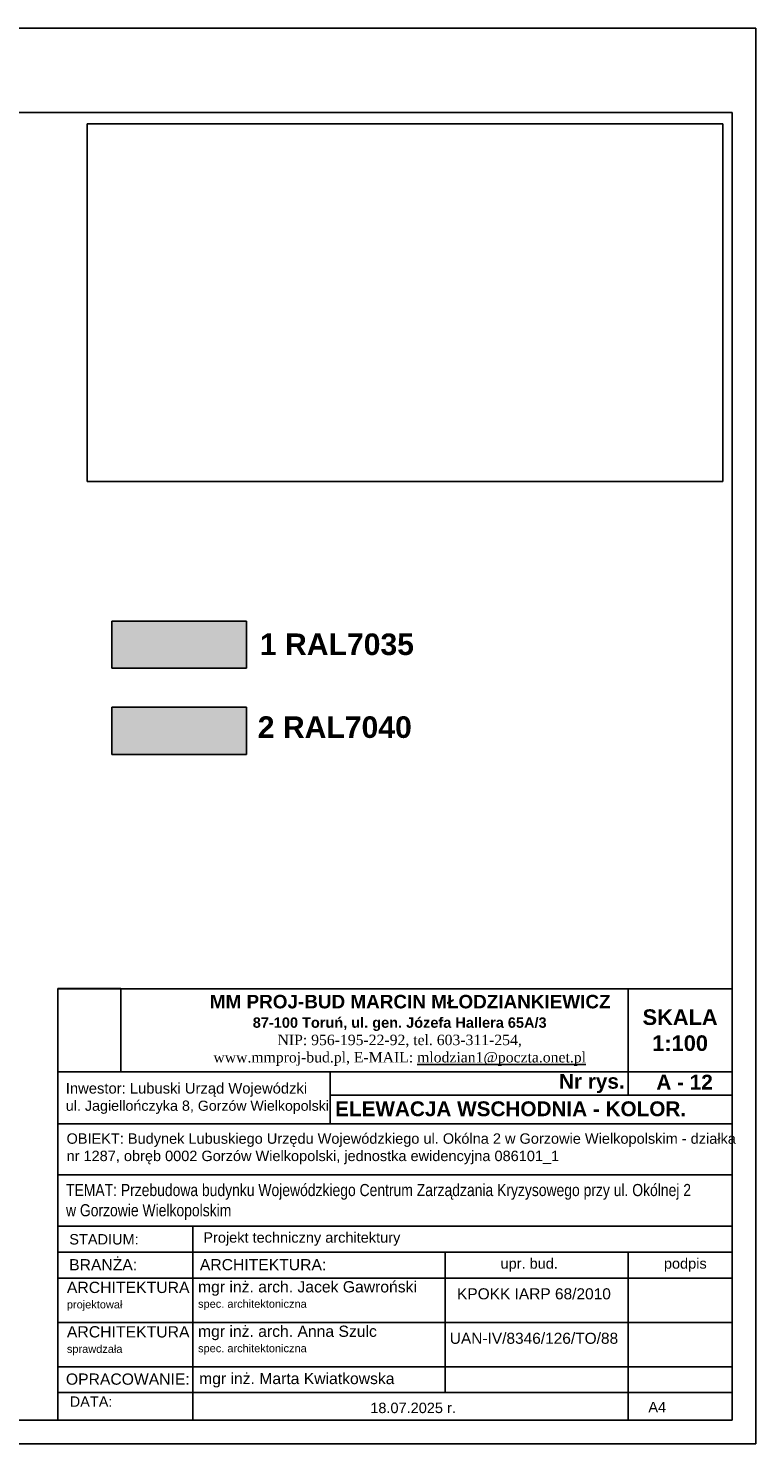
# Model space of a CAD drawing. Header units: millimetres. Extents: x 11979 to 37895, y 18730 to 47884.
# Tile 62 of 256: x 31387 to 32466, y 27998 to 30098. Entities that reach past the tile are written whole.
import ezdxf

# ---------------------------------------------------------------- set-up
doc = ezdxf.new("R2010")
doc.units = ezdxf.units.MM
doc.linetypes.add('DASHED', pattern=[19.05, 12.7, -6.35])
for name, color, linetype in [('-LI-WIDOK', 2, 'Continuous'), ('-RAMKA', 2, 'Continuous'), ('-WYMIAR', 8, 'Continuous'), ('0-RAMKA-1', 2, 'Continuous'), ('_PROJEKTOWANE', 5, 'Continuous'), ('KRESKOWANIE', 8, 'Continuous'), ('PATTERN_CLASS', 7, 'Continuous')]:
    doc.layers.add(name, color=color, linetype=linetype)
doc.layers.add('CIENKA - PRZERYWANA', color=1, linetype='DASHED', lineweight=18)
doc.styles.add('ARIAL', font='arial.ttf', dxfattribs={"height": 0.5})
picture_1 = doc.add_image_def('image3.jpg', size_in_pixel=(3264, 1836))
picture_2 = doc.add_image_def('image6.jpg', size_in_pixel=(2304, 3037))

# ---------------------------------------------------------------- blocks, each defined once
blk = doc.blocks.new('FRWERFRWFSDWR')
at = {"layer": '-RAMKA', "color": 8}
for p, q in [((7167.9, 12472.2), (10137.9, 12472.2)), ((7167.9, 12472.2), (7167.9, 10372.2)), ((10137.9, 12472.2), (10137.9, 10372.2)), ((7167.9, 10372.2), (10137.9, 10372.2))]:
    blk.add_line(p, q, dxfattribs=at)
at = {"layer": '-RAMKA', "color": 2}
for p, q in [((10102.9, 12347.2), (7202.9, 12347.2)), ((7202.9, 12347.2), (7202.9, 10407.2)), ((7202.9, 10407.2), (10102.9, 10407.2))]:
    blk.add_line(p, q, dxfattribs=at)
at = {"layer": '-RAMKA'}
blk.add_line((10102.9, 10407.2), (10102.9, 12347.2), dxfattribs=at)

msp = doc.modelspace()

# ---------------------------------------------------------------- hatches: boundary and pattern name
at = {"layer": '-LI-WIDOK', "true_color": 0xd7d6d5}
h = msp.add_hatch(color=254, dxfattribs=at)
h.dxf.hatch_style = 1
h.paths.add_polyline_path([(31710.52, 29148.13), (31710.52, 29218.13), (31510.52, 29218.13), (31510.52, 29208.13), (31510.52, 29148.13)])
at = {"layer": 'CIENKA - PRZERYWANA', "true_color": 0xafadac}
h = msp.add_hatch(color=253, dxfattribs=at)
h.dxf.hatch_style = 1
h.paths.add_polyline_path([(31710.52, 29020.33), (31710.52, 29090.33), (31510.52, 29090.33), (31510.52, 29080.33), (31510.52, 29020.33)])

# ---------------------------------------------------------------- linework, layer by layer
at = {"layer": '-LI-WIDOK', "color": 244, "true_color": 0x991b1e}
for p, q in [((31510.52, 29218.13), (31510.52, 29208.13)), ((31710.52, 29218.13), (31510.52, 29218.13)), ((31710.52, 29148.13), (31710.52, 29218.13)), ((31510.52, 29208.13), (31510.52, 29148.13)), ((31510.52, 29148.13), (31710.52, 29148.13)), ((31510.52, 29090.33), (31510.52, 29080.33)), ((31710.52, 29090.33), (31510.52, 29090.33)), ((31710.52, 29020.33), (31710.52, 29090.33)), ((31510.52, 29080.33), (31510.52, 29020.33)), ((31510.52, 29020.33), (31710.52, 29020.33))]:
    msp.add_line(p, q, dxfattribs=at)
at = {"layer": 'PATTERN_CLASS'}
for p, q in [((32276.49, 28672.35), (32276.49, 28514.77)), ((31430.63, 28549.32), (32430.77, 28549.32)), ((31834.42, 28549.32), (31834.42, 28472.18)), ((31834.42, 28514.77), (32430.77, 28514.77)), ((31430.63, 28472.18), (32430.77, 28472.18)), ((31430.63, 28396.35), (32430.77, 28396.35)), ((31430.63, 28320.53), (32430.77, 28320.53)), ((31630.69, 28320.53), (31630.69, 28032.64)), ((31430.63, 28281.96), (32430.77, 28281.96)), ((32004.98, 28281.96), (32004.98, 28073.82)), ((32276.49, 28281.96), (32276.49, 28032.64)), ((31430.63, 28243.39), (32430.77, 28243.39)), ((31430.63, 28243.39), (32430.77, 28243.39)), ((31430.63, 28243.39), (32430.77, 28243.39)), ((31430.63, 28177.43), (32430.77, 28177.43)), ((31430.63, 28177.43), (32430.77, 28177.43)), ((31430.63, 28111.48), (32430.77, 28111.48)), ((31430.63, 28111.48), (32430.77, 28111.48)), ((31430.63, 28073.82), (32430.77, 28073.82)), ((31430.63, 28032.64), (32430.77, 28032.64)), ((31430.63, 28032.62), (32430.77, 28032.62))]:
    msp.add_line(p, q, dxfattribs=at)
msp.add_lwpolyline([(31430.63, 28032.65), (32430.77, 28032.65), (32430.77, 28672.62), (31430.63, 28672.62)], close=True, dxfattribs=at)

# ---------------------------------------------------------------- block references
at = {"layer": '_PROJEKTOWANE'}
msp.add_blockref('FRWERFRWFSDWR', (22327.89, 17625.39), dxfattribs=at)

# ---------------------------------------------------------------- texts
at = {"layer": '0-RAMKA-1', "style": 'ARIAL'}
for s, insert, char_height, width, attachment_point in [('{\\fArial|b1|i0|c238|p34;1 RAL7035}', (31730.24, 29183.47), 32, 706.6629, 4), ('{\\fArial|b1|i0|c238|p34;2 RAL7040}', (31727.07, 29060.56), 32, 706.6629, 4), ('{\\fArial|b1|i0|c238|p34;\\H1.3x;    \\C170;MM PROJ-BUD MARCIN MŁODZIANKIEWICZ\\H0.7692x; \\C256;\\P87-100 Toruń, ul. gen. Józefa Hallera 65A/3\\P\\fTimes New Roman|b0|i0|c238|p18;NIP: 956-195-22-92, tel. 603-311-254,\\P\\C170;www.mmproj-bud.pl, E-MAIL: \\Lmlodzian1@poczta.onet.pl}', (31937.65, 28610.9), 15.4281, 677.6793, 5), ('{\\fArial|b1|i0|c238|p34;Nr rys. }', (32173.99, 28532.04), 22, 590.5642, 4), ('\\fArial|b1|i0|c238|p34;A - 12', (32318.44, 28534.09), 22, 590.5642, 4), ('\\fArial|b1|i0|c238|p34;ELEWACJA WSCHODNIA - KOLOR.', (31841.86, 28494.39), 22, 706.6629, 4), ('OBIEKT: Budynek Lubuskiego Urzędu Wojewódzkiego ul. Okólna 2 w Gorzowie Wielkopolskim - działka nr 1287, obręb 0002 Gorzów Wielkopolski, jednostka ewidencyjna 086101_1', (31443.43, 28435.14), 15.42807, 990.7889, 4), ('{\\fArial Narrow|b0|i0|c238|p34;\\H1.166738x;TEMAT: Przebudowa budynku Wojewódzkiego Centrum Zarządzania Kryzysowego przy ul. Okólnej 2 w Gorzowie Wielkopolskim}', (31442.65, 28356.25), 15.42807, 932.4839, 4), ('{\\fArial|b0|i0|c238|p34;STADIUM:}', (31447.51, 28300.78), 15.4281, 165.1553, 4), ('Projekt techniczny architektury', (31646.33, 28301.24), 15.4281, 729.6726, 4), ('{\\fArial|b0|i0|c238|p34;BRANŻA:}', (31447.29, 28263.13), 16.6667, 178.4144, 4), ('ARCHITEKTURA:', (31641.23, 28263.13), 16.6667, 454.919, 4), ('{\\fArial|b0|i0|c238|p34;upr. bud.}', (32129.75, 28262.67), 15.4281, 138.8526, 5), ('{\\fArial|b0|i0|c238|p34;podpis}', (32361.34, 28262.67), 15.4281, 138.8526, 5), ('{\\fArial|b0|i0|c238|p34;mgr inż. arch. Jacek Gawroński\\P\\H0.7x;spec. architektoniczna}', (31638.51, 28217.26), 16.6667, 335.8406, 4), ('ARCHITEKTURA\\P\\H0.69651x;projektował', (31443.92, 28216.37), 16.7501, 179.3065, 4), ('{\\fArial|b0|i0|c238|p34;KPOKK IARP 68/2010}', (32136.83, 28219.87), 16.415, 228.982, 5), ('ARCHITEKTURA\\P{\\H0.69651x;sprawdzała}', (31443.92, 28150.42), 16.7501, 179.3065, 4), ('mgr inż. arch. Anna Szulc\\P\\H0.7x;spec. architektoniczna', (31638.51, 28151.31), 16.6667, 335.8406, 4), ('\\A1;UAN-IV/8346/126/TO/88', (32136.83, 28153.91), 16.415, 228.982, 5), ('OPRACOWANIE:', (31442.49, 28093.33), 16.6667, 178.4144, 4), ('mgr inż. Marta Kwiatkowska', (31640.1, 28091.84), 16.6667, 335.8406, 4), ('{\\fArial|b0|i0|c238|p34;DATA:}', (31448.1, 28060.04), 15.4281, 165.1553, 4), ('18.07.2025 r.', (31893.99, 28050.62), 15.4281, 245.7591, 4), ('A4', (32306.56, 28051.94), 15.428, 154.2807, 4)]:
    msp.add_mtext(s, dxfattribs=dict(at, insert=insert, char_height=char_height, width=width, attachment_point=attachment_point))
at = {"layer": '0-RAMKA-1', "insert": (31442.31, 28509.88), "char_height": 15.6873, "width": 517.1718, "attachment_point": 4, "line_spacing_factor": 0.996, "style": 'ARIAL'}
msp.add_mtext('\\pxt24.218372;Inwestor: Lubuski Urząd Wojewódzki\\P{\\H0.968939x;ul. Jagiellończyka 8, \\H0.986842x;Gorzów Wielkopolski}', dxfattribs=at)
at = {"layer": 'KRESKOWANIE', "insert": (32353.63, 28611.03), "char_height": 23.1421, "width": 154.2807, "attachment_point": 5, "style": 'ARIAL'}
msp.add_mtext('\\fArial|b1|i0|c238|p34;SKALA\\P1:100', dxfattribs=at)

# ---------------------------------------------------------------- pictures from other files: only their frames are drawn
at = {"layer": '-LI-WIDOK'}
image = msp.add_image(picture_1, insert=(31474.22, 29425.42), size_in_units=(942.91, 530.38), rotation=0, dxfattribs=at)
image.dxf.flags = 7
at = {"layer": '-WYMIAR'}
image = msp.add_image(picture_2, insert=(31430.63, 28549.53), size_in_units=(93.48, 123.22), dxfattribs=at)
image.dxf.flags = 7
image = msp.add_image(picture_2, insert=(31430.63, 28549.32), size_in_units=(0.157, 0.207), dxfattribs=at)
image.dxf.flags = 7

doc.saveas('drawing.dxf')
